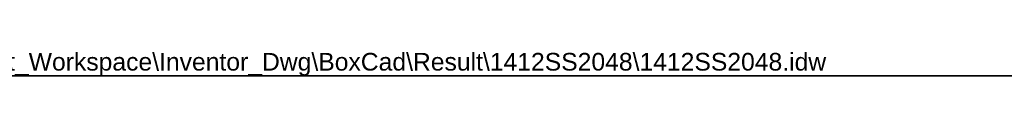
# Model space of a CAD drawing. Header units: inches. Extents: x 0 to 160, y -11 to 104.
# Tile 3 of 19: x 63.76 to 111.96, y 102.76 to 103.99. Entities that reach past the tile are written whole.
import ezdxf

# ---------------------------------------------------------------- set-up
doc = ezdxf.new("R2010")
doc.units = ezdxf.units.IN
doc.header["$LTSCALE"] = 9.614827
doc.header["$MEASUREMENT"] = 0
doc.layers.get('0').update_dxf_attribs({"lineweight": 25})
doc.layers.add('Sketch Geometry(ANSI)', color=7, linetype='Continuous', lineweight=25)
doc.layers.add('Symbols(ANSI)', color=7, linetype='Continuous', lineweight=25)
doc.styles.add('Current-ANSI', font='arial.ttf')

# ---------------------------------------------------------------- blocks, each defined once
blk = doc.blocks.new('Borders 12_EXM - B (Inch)')
at = {"layer": 'Sketch Geometry(ANSI)', "linetype": 'Continuous', "lineweight": 35}
blk.add_line((16.3979, 10.6915), (0.5229, 10.6915), dxfattribs=at)
at = {"layer": 'Symbols(ANSI)', "color": 7, "style": 'Current-ANSI'}
blk.add_attdef('FILENAME_AND_PATH_001', (6.1601, 10.7181), '', height=0.09, dxfattribs=at)

msp = doc.modelspace()

# ---------------------------------------------------------------- block references
at = {"xscale": 9.61482679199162, "yscale": 9.61482679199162, "zscale": 9.61482679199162}
msp.add_blockref('Borders 12_EXM - B (Inch)', (0, 0), dxfattribs=at).add_auto_attribs({'FILENAME_AND_PATH_001': 'C:\\Vault_Workspace\\Inventor_Dwg\\BoxCad\\Result\\1412SS2048\\1412SS2048.idw'})

doc.saveas('drawing.dxf')
